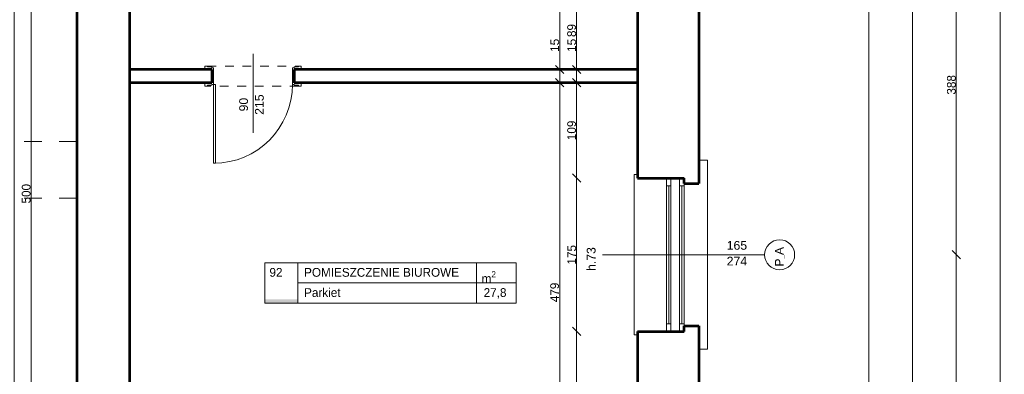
# Model space of a CAD drawing. Header units: inches. Extents: x -21887 to 84279, y -131485 to 67836.
# Tile 143 of 256: x 66647 to 77887, y -36119 to -32070. Entities that reach past the tile are written whole.
import ezdxf

# ---------------------------------------------------------------- set-up
doc = ezdxf.new("R2010")
doc.units = ezdxf.units.IN
doc.header["$MEASUREMENT"] = 0
doc.linetypes.add('Dashed', pattern=[400, 200, -200])
doc.linetypes.add('Dashed copy', pattern=[200, 100, -100])
doc.layers.get('0').update_dxf_attribs({"lineweight": 13})
doc.layers.get('Defpoints').update_dxf_attribs({"lineweight": 13})
for name, color, linetype, lineweight in [('AI_MURY', 7, 'Continuous', 53), ('Dimensioning', 7, 'Continuous', 13), ('DRZWI', 7, 'Continuous', 13), ('dzialowki', 7, 'Continuous', 53), ('OPISY TABELKI', 7, 'Continuous', 13), ('PODCIAGI', 7, 'Continuous', 13)]:
    doc.layers.add(name, color=color, linetype=linetype, lineweight=lineweight)
doc.styles.add('GENERATED_STYLE_7', font='txt')
doc.styles.add('GENERATED_STYLE_8', font='txt')
doc.styles.add('GENERATED_STYLE_9', font='txt')
doc.styles.add('Style-Courier New', font='txt')
doc.dimstyles.new('Dimstyle_4', dxfattribs={"dimtxt": 100, "dimasz": 95, "dimexe": 0, "dimexo": 0, "dimgap": 0.09, "dimtad": 1, "dimdec": 0, "dimlfac": 0.1, "dimzin": 0, "dimdsep": 46, "dimlunit": 5, "dimtxsty": 'GENERATED_STYLE_7', "dimblk": 'ARROWHEAD_6', "dimcen": 0.09, "dimclrd": 161, "dimclre": 161, "dimclrt": 7, "dimadec": 0, "dimazin": 0, "dimtfac": 1, "dimtdec": 0, "dimtmove": 0, "dimatfit": 3, "dimfxl": 0, "dimtolj": 1, "dimtzin": 0, "dimarcsym": 0})

# ---------------------------------------------------------------- blocks, each defined once
blk = doc.blocks.new('ARROWHEAD_6')
at = {"color": 0, "linetype": 'Continuous'}
for p, q in [((0, 0), (-1, 0)), ((-0.5, -0.5), (0.5, 0.5))]:
    blk.add_line(p, q, dxfattribs=at)
blk = doc.blocks.new('*U151')
at = {"layer": 'Defpoints', "color": 0, "linetype": 'Continuous'}
for p in [(72811, -32789), (72811, -32789), (72811, -37579)]:
    blk.add_point(p, dxfattribs=at)
at = {"layer": 'Dimensioning', "color": 161, "linetype": 'Continuous', "lineweight": -2}
blk.add_line((72811, -37484), (72811, -32884), dxfattribs=at)
at = {"layer": 'Dimensioning', "color": 161, "linetype": 'Continuous', "lineweight": -2, "xscale": 95, "yscale": 95, "zscale": 95}
for p, rotation in [((72811, -32789), 90), ((72811, -37579), 270)]:
    blk.add_blockref('ARROWHEAD_6', p, dxfattribs=dict(at, rotation=rotation))
at = {"layer": 'Dimensioning', "color": 7, "linetype": 'Continuous', "insert": (72754, -35184), "char_height": 100, "attachment_point": 5, "rotation": 90, "style": 'GENERATED_STYLE_7'}
blk.add_mtext('479', dxfattribs=at)
blk = doc.blocks.new('*D1827')
at = {"layer": 'Defpoints'}
for p in [(72811, -32789), (72811, -32789), (72811, -35184), (72811, -37579)]:
    blk.add_point(p, dxfattribs=at)
at = {"layer": 'Dimensioning', "color": 161, "linetype": 'Continuous'}
blk.add_blockref('*U151', (0, 0), dxfattribs=at)
blk = doc.blocks.new('*U152')
at = {"layer": 'Defpoints', "color": 0, "linetype": 'Continuous'}
for p in [(72811, -32639), (72811, -32639), (72811, -32789)]:
    blk.add_point(p, dxfattribs=at)
at = {"layer": 'Dimensioning', "color": 161, "linetype": 'Continuous', "lineweight": -2}
for p, q in [((72811, -32544), (72811, -32276)), ((72811, -32789), (72811, -32639)), ((72811, -32884), (72811, -32979))]:
    blk.add_line(p, q, dxfattribs=at)
at = {"layer": 'Dimensioning', "color": 161, "linetype": 'Continuous', "lineweight": -2, "xscale": 95, "yscale": 95, "zscale": 95}
for p, rotation in [((72811, -32639), 270), ((72811, -32789), 90)]:
    blk.add_blockref('ARROWHEAD_6', p, dxfattribs=dict(at, rotation=rotation))
at = {"layer": 'Dimensioning', "color": 7, "linetype": 'Continuous', "insert": (72755, -32363), "char_height": 100, "attachment_point": 5, "rotation": 90, "style": 'GENERATED_STYLE_7'}
blk.add_mtext('15', dxfattribs=at)
blk = doc.blocks.new('*D1828')
at = {"layer": 'Defpoints'}
for p in [(72811, -32363), (72811, -32639), (72811, -32639), (72811, -32789)]:
    blk.add_point(p, dxfattribs=at)
at = {"layer": 'Dimensioning', "color": 161, "linetype": 'Continuous'}
blk.add_blockref('*U152', (0, 0), dxfattribs=at)
blk = doc.blocks.new('*U153')
at = {"layer": 'Defpoints', "color": 0, "linetype": 'Continuous'}
for p in [(72811, -28959), (72811, -28959), (72811, -32639)]:
    blk.add_point(p, dxfattribs=at)
at = {"layer": 'Dimensioning', "color": 161, "linetype": 'Continuous', "lineweight": -2}
blk.add_line((72811, -32544), (72811, -29054), dxfattribs=at)
at = {"layer": 'Dimensioning', "color": 161, "linetype": 'Continuous', "lineweight": -2, "xscale": 95, "yscale": 95, "zscale": 95}
for p, rotation in [((72811, -28959), 90), ((72811, -32639), 270)]:
    blk.add_blockref('ARROWHEAD_6', p, dxfattribs=dict(at, rotation=rotation))
at = {"layer": 'Dimensioning', "color": 7, "linetype": 'Continuous', "insert": (72754, -30799), "char_height": 100, "attachment_point": 5, "rotation": 90, "style": 'GENERATED_STYLE_7'}
blk.add_mtext('368', dxfattribs=at)
blk = doc.blocks.new('*D1829')
at = {"layer": 'Defpoints'}
for p in [(72811, -28959), (72811, -28959), (72811, -30799), (72811, -32639)]:
    blk.add_point(p, dxfattribs=at)
at = {"layer": 'Dimensioning', "color": 161, "linetype": 'Continuous'}
blk.add_blockref('*U153', (0, 0), dxfattribs=at)
blk = doc.blocks.new('*U38')
at = {"layer": 'Defpoints', "color": 0, "linetype": 'Continuous'}
for p in [(71738, -21069), (76339, -21069), (71738, -36799)]:
    blk.add_point(p, dxfattribs=at)
at = {"layer": 'Dimensioning', "color": 161, "linetype": 'Continuous', "lineweight": -2}
for p, q in [((76339, -21069), (76339, -21069)), ((76339, -36704), (76339, -21164)), ((76339, -36799), (76339, -36799))]:
    blk.add_line(p, q, dxfattribs=at)
at = {"layer": 'Dimensioning', "color": 161, "linetype": 'Continuous', "lineweight": -2, "xscale": 95, "yscale": 95, "zscale": 95}
for p, rotation in [((76339, -21069), 90), ((76339, -36799), 270)]:
    blk.add_blockref('ARROWHEAD_6', p, dxfattribs=dict(at, rotation=rotation))
at = {"layer": 'Dimensioning', "color": 7, "linetype": 'Continuous', "insert": (76283, -28934), "char_height": 100, "attachment_point": 5, "rotation": 90, "style": 'GENERATED_STYLE_7'}
blk.add_mtext('1573', dxfattribs=at)
blk = doc.blocks.new('*D2205')
at = {"layer": 'Defpoints'}
for p in [(71738, -21069), (76339, -21069), (76339, -28934), (71738, -36799)]:
    blk.add_point(p, dxfattribs=at)
at = {"layer": 'Dimensioning', "color": 161, "linetype": 'Continuous'}
blk.add_blockref('*U38', (0, 0), dxfattribs=at)
blk = doc.blocks.new('*U62')
at = {"layer": 'Defpoints', "color": 0, "linetype": 'Continuous'}
for p in [(71738, -14059), (76839, -14059), (71738, -43809)]:
    blk.add_point(p, dxfattribs=at)
at = {"layer": 'Dimensioning', "color": 161, "linetype": 'Continuous', "lineweight": -2}
for p, q in [((76839, -14059), (76839, -14059)), ((76839, -43714), (76839, -14154)), ((76839, -43809), (76839, -43809))]:
    blk.add_line(p, q, dxfattribs=at)
at = {"layer": 'Dimensioning', "color": 161, "linetype": 'Continuous', "lineweight": -2, "xscale": 95, "yscale": 95, "zscale": 95}
for p, rotation in [((76839, -14059), 90), ((76839, -43809), 270)]:
    blk.add_blockref('ARROWHEAD_6', p, dxfattribs=dict(at, rotation=rotation))
at = {"layer": 'Dimensioning', "color": 7, "linetype": 'Continuous', "insert": (76783, -28934), "char_height": 100, "attachment_point": 5, "rotation": 90, "style": 'GENERATED_STYLE_7'}
blk.add_mtext('2975', dxfattribs=at)
blk = doc.blocks.new('*D2229')
at = {"layer": 'Defpoints'}
for p in [(71738, -14059), (76839, -14059), (76839, -28934), (71738, -43809)]:
    blk.add_point(p, dxfattribs=at)
at = {"layer": 'Dimensioning', "color": 161, "linetype": 'Continuous'}
blk.add_blockref('*U62', (0, 0), dxfattribs=at)
blk = doc.blocks.new('*U68')
at = {"layer": 'Defpoints', "color": 0, "linetype": 'Continuous'}
for p in [(71688, -34754), (77339, -34754), (71788, -40304)]:
    blk.add_point(p, dxfattribs=at)
at = {"layer": 'Dimensioning', "color": 161, "linetype": 'Continuous', "lineweight": -2}
for p, q in [((77339, -34754), (77339, -34754)), ((77339, -40209), (77339, -34849)), ((77339, -40304), (77339, -40304))]:
    blk.add_line(p, q, dxfattribs=at)
at = {"layer": 'Dimensioning', "color": 161, "linetype": 'Continuous', "lineweight": -2, "xscale": 95, "yscale": 95, "zscale": 95}
for p, rotation in [((77339, -34754), 90), ((77339, -40304), 270)]:
    blk.add_blockref('ARROWHEAD_6', p, dxfattribs=dict(at, rotation=rotation))
at = {"layer": 'Dimensioning', "color": 7, "linetype": 'Continuous', "insert": (77284, -37529), "char_height": 100, "attachment_point": 5, "rotation": 90, "style": 'GENERATED_STYLE_7'}
blk.add_mtext('555', dxfattribs=at)
blk = doc.blocks.new('*D2235')
at = {"layer": 'Defpoints'}
for p in [(71688, -34754), (77339, -34754), (77339, -37529), (71788, -40304)]:
    blk.add_point(p, dxfattribs=at)
at = {"layer": 'Dimensioning', "color": 161, "linetype": 'Continuous'}
blk.add_blockref('*U68', (0, 0), dxfattribs=at)
blk = doc.blocks.new('*U69')
at = {"layer": 'Defpoints', "color": 0, "linetype": 'Continuous'}
for p in [(71688, -30874), (77339, -30874), (71688, -34754)]:
    blk.add_point(p, dxfattribs=at)
at = {"layer": 'Dimensioning', "color": 161, "linetype": 'Continuous', "lineweight": -2}
for p, q in [((77339, -30874), (77339, -30874)), ((77339, -34659), (77339, -30969)), ((77339, -34754), (77339, -34754))]:
    blk.add_line(p, q, dxfattribs=at)
at = {"layer": 'Dimensioning', "color": 161, "linetype": 'Continuous', "lineweight": -2, "xscale": 95, "yscale": 95, "zscale": 95}
for p, rotation in [((77339, -30874), 90), ((77339, -34754), 270)]:
    blk.add_blockref('ARROWHEAD_6', p, dxfattribs=dict(at, rotation=rotation))
at = {"layer": 'Dimensioning', "color": 7, "linetype": 'Continuous', "insert": (77283, -32814), "char_height": 100, "attachment_point": 5, "rotation": 90, "style": 'GENERATED_STYLE_7'}
blk.add_mtext('388', dxfattribs=at)
blk = doc.blocks.new('*D2236')
at = {"layer": 'Defpoints'}
for p in [(71688, -30874), (77339, -30874), (77339, -32814), (71688, -34754)]:
    blk.add_point(p, dxfattribs=at)
at = {"layer": 'Dimensioning', "color": 161, "linetype": 'Continuous'}
blk.add_blockref('*U69', (0, 0), dxfattribs=at)
blk = doc.blocks.new('*U97')
at = {"layer": 'Defpoints', "color": 0, "linetype": 'Continuous'}
for p in [(71738, 62331), (77839, 62331), (71738, -43809)]:
    blk.add_point(p, dxfattribs=at)
at = {"layer": 'Dimensioning', "color": 161, "linetype": 'Continuous', "lineweight": -2}
for p, q in [((77839, 62331), (77839, 62331)), ((77839, -43714), (77839, 62236)), ((77839, -43809), (77839, -43809))]:
    blk.add_line(p, q, dxfattribs=at)
at = {"layer": 'Dimensioning', "color": 161, "linetype": 'Continuous', "lineweight": -2, "xscale": 95, "yscale": 95, "zscale": 95}
for p, rotation in [((77839, 62331), 90), ((77839, -43809), 270)]:
    blk.add_blockref('ARROWHEAD_6', p, dxfattribs=dict(at, rotation=rotation))
at = {"layer": 'Dimensioning', "color": 7, "linetype": 'Continuous', "insert": (77783, 9261), "char_height": 100, "attachment_point": 5, "rotation": 90, "style": 'GENERATED_STYLE_7'}
blk.add_mtext('10614', dxfattribs=at)
blk = doc.blocks.new('*D2264')
at = {"layer": 'Defpoints'}
for p in [(71738, 62331), (77839, 62331), (77839, 9261), (71738, -43809)]:
    blk.add_point(p, dxfattribs=at)
at = {"layer": 'Dimensioning', "color": 161, "linetype": 'Continuous'}
blk.add_blockref('*U97', (0, 0), dxfattribs=at)
blk = doc.blocks.new('*U324')
at = {"layer": 'Defpoints', "color": 0, "linetype": 'Continuous'}
for p in [(66583, -14909), (67301, -14909), (67301, -36559)]:
    blk.add_point(p, dxfattribs=at)
at = {"layer": 'Dimensioning', "color": 161, "linetype": 'Continuous', "lineweight": -2}
for p, q in [((66583, -14909), (66583, -14909)), ((66583, -36464), (66583, -15004)), ((66583, -36559), (66583, -36559))]:
    blk.add_line(p, q, dxfattribs=at)
at = {"layer": 'Dimensioning', "color": 161, "linetype": 'Continuous', "lineweight": -2, "xscale": 95, "yscale": 95, "zscale": 95}
for p, rotation in [((66583, -14909), 90), ((66583, -36559), 270)]:
    blk.add_blockref('ARROWHEAD_6', p, dxfattribs=dict(at, rotation=rotation))
at = {"layer": 'Dimensioning', "color": 7, "linetype": 'Continuous', "insert": (66527, -25734), "char_height": 100, "attachment_point": 5, "rotation": 90, "style": 'GENERATED_STYLE_7'}
blk.add_mtext('2165', dxfattribs=at)
blk = doc.blocks.new('*D2265')
at = {"layer": 'Defpoints'}
for p in [(66583, -14909), (67301, -14909), (66583, -25734), (67301, -36559)]:
    blk.add_point(p, dxfattribs=at)
at = {"layer": 'Dimensioning', "color": 161, "linetype": 'Continuous'}
blk.add_blockref('*U324', (0, 0), dxfattribs=at)
blk = doc.blocks.new('*U576')
at = {"layer": 'Defpoints', "color": 0, "linetype": 'Continuous'}
for p in [(73005, -35629), (74231, -35629), (73701, -37579)]:
    blk.add_point(p, dxfattribs=at)
at = {"layer": 'Dimensioning', "color": 161, "linetype": 'Continuous', "lineweight": -2}
for p, q in [((73005, -35629), (73005, -35629)), ((73005, -37484), (73005, -35724)), ((73005, -37579), (73005, -37579))]:
    blk.add_line(p, q, dxfattribs=at)
at = {"layer": 'Dimensioning', "color": 161, "linetype": 'Continuous', "lineweight": -2, "xscale": 95, "yscale": 95, "zscale": 95}
for p, rotation in [((73005, -35629), 90), ((73005, -37579), 270)]:
    blk.add_blockref('ARROWHEAD_6', p, dxfattribs=dict(at, rotation=rotation))
at = {"layer": 'Dimensioning', "color": 7, "linetype": 'Continuous', "insert": (72948, -36604), "char_height": 100, "attachment_point": 5, "rotation": 90, "style": 'GENERATED_STYLE_7'}
blk.add_mtext('195', dxfattribs=at)
blk = doc.blocks.new('*D2800')
at = {"layer": 'Defpoints'}
for p in [(73005, -35629), (74231, -35629), (73005, -36604), (73701, -37579)]:
    blk.add_point(p, dxfattribs=at)
at = {"layer": 'Dimensioning', "color": 161, "linetype": 'Continuous'}
blk.add_blockref('*U576', (0, 0), dxfattribs=at)
blk = doc.blocks.new('*U577')
at = {"layer": 'Defpoints', "color": 0, "linetype": 'Continuous'}
for p in [(73005, -33879), (74231, -33879), (74231, -35629)]:
    blk.add_point(p, dxfattribs=at)
at = {"layer": 'Dimensioning', "color": 161, "linetype": 'Continuous', "lineweight": -2}
for p, q in [((73005, -33879), (73005, -33879)), ((73005, -35534), (73005, -33974)), ((73005, -35629), (73005, -35629))]:
    blk.add_line(p, q, dxfattribs=at)
at = {"layer": 'Dimensioning', "color": 161, "linetype": 'Continuous', "lineweight": -2, "xscale": 95, "yscale": 95, "zscale": 95}
for p, rotation in [((73005, -33879), 90), ((73005, -35629), 270)]:
    blk.add_blockref('ARROWHEAD_6', p, dxfattribs=dict(at, rotation=rotation))
at = {"layer": 'Dimensioning', "color": 7, "linetype": 'Continuous', "insert": (72949, -34754), "char_height": 100, "attachment_point": 5, "rotation": 90, "style": 'GENERATED_STYLE_7'}
blk.add_mtext('175', dxfattribs=at)
blk = doc.blocks.new('*D2801')
at = {"layer": 'Defpoints'}
for p in [(73005, -33879), (74231, -33879), (73005, -34754), (74231, -35629)]:
    blk.add_point(p, dxfattribs=at)
at = {"layer": 'Dimensioning', "color": 161, "linetype": 'Continuous'}
blk.add_blockref('*U577', (0, 0), dxfattribs=at)
blk = doc.blocks.new('*U578')
at = {"layer": 'Defpoints', "color": 0, "linetype": 'Continuous'}
for p in [(73005, -32789), (73701, -32789), (74231, -33879)]:
    blk.add_point(p, dxfattribs=at)
at = {"layer": 'Dimensioning', "color": 161, "linetype": 'Continuous', "lineweight": -2}
for p, q in [((73005, -32789), (73005, -32789)), ((73005, -33784), (73005, -32884)), ((73005, -33879), (73005, -33879))]:
    blk.add_line(p, q, dxfattribs=at)
at = {"layer": 'Dimensioning', "color": 161, "linetype": 'Continuous', "lineweight": -2, "xscale": 95, "yscale": 95, "zscale": 95}
for p, rotation in [((73005, -32789), 90), ((73005, -33879), 270)]:
    blk.add_blockref('ARROWHEAD_6', p, dxfattribs=dict(at, rotation=rotation))
at = {"layer": 'Dimensioning', "color": 7, "linetype": 'Continuous', "insert": (72948, -33334), "char_height": 100, "attachment_point": 5, "rotation": 90, "style": 'GENERATED_STYLE_7'}
blk.add_mtext('109', dxfattribs=at)
blk = doc.blocks.new('*D2802')
at = {"layer": 'Defpoints'}
for p in [(73005, -32789), (73701, -32789), (73005, -33334), (74231, -33879)]:
    blk.add_point(p, dxfattribs=at)
at = {"layer": 'Dimensioning', "color": 161, "linetype": 'Continuous'}
blk.add_blockref('*U578', (0, 0), dxfattribs=at)
blk = doc.blocks.new('*U579')
at = {"layer": 'Defpoints', "color": 0, "linetype": 'Continuous'}
for p in [(73005, -32639), (73701, -32639), (73701, -32789)]:
    blk.add_point(p, dxfattribs=at)
at = {"layer": 'Dimensioning', "color": 161, "linetype": 'Continuous', "lineweight": -2}
for p, q in [((73005, -32544), (73005, -32276)), ((73005, -32639), (73005, -32639)), ((73005, -32789), (73005, -32639)), ((73005, -32789), (73005, -32789)), ((73005, -32884), (73005, -32979))]:
    blk.add_line(p, q, dxfattribs=at)
at = {"layer": 'Dimensioning', "color": 161, "linetype": 'Continuous', "lineweight": -2, "xscale": 95, "yscale": 95, "zscale": 95}
for p, rotation in [((73005, -32639), 270), ((73005, -32789), 90)]:
    blk.add_blockref('ARROWHEAD_6', p, dxfattribs=dict(at, rotation=rotation))
at = {"layer": 'Dimensioning', "color": 7, "linetype": 'Continuous', "insert": (72949, -32363), "char_height": 100, "attachment_point": 5, "rotation": 90, "style": 'GENERATED_STYLE_7'}
blk.add_mtext('15', dxfattribs=at)
blk = doc.blocks.new('*D2803')
at = {"layer": 'Defpoints'}
for p in [(73005, -32363), (73005, -32639), (73701, -32639), (73701, -32789)]:
    blk.add_point(p, dxfattribs=at)
at = {"layer": 'Dimensioning', "color": 161, "linetype": 'Continuous'}
blk.add_blockref('*U579', (0, 0), dxfattribs=at)
blk = doc.blocks.new('*U580')
at = {"layer": 'Defpoints', "color": 0, "linetype": 'Continuous'}
for p in [(73005, -31749), (74231, -31749), (73701, -32639)]:
    blk.add_point(p, dxfattribs=at)
at = {"layer": 'Dimensioning', "color": 161, "linetype": 'Continuous', "lineweight": -2}
for p, q in [((73005, -31749), (73005, -31749)), ((73005, -32544), (73005, -31844)), ((73005, -32639), (73005, -32639))]:
    blk.add_line(p, q, dxfattribs=at)
at = {"layer": 'Dimensioning', "color": 161, "linetype": 'Continuous', "lineweight": -2, "xscale": 95, "yscale": 95, "zscale": 95}
for p, rotation in [((73005, -31749), 90), ((73005, -32639), 270)]:
    blk.add_blockref('ARROWHEAD_6', p, dxfattribs=dict(at, rotation=rotation))
at = {"layer": 'Dimensioning', "color": 7, "linetype": 'Continuous', "insert": (72948, -32194), "char_height": 100, "attachment_point": 5, "rotation": 90, "style": 'GENERATED_STYLE_7'}
blk.add_mtext('89', dxfattribs=at)
blk = doc.blocks.new('*D2804')
at = {"layer": 'Defpoints'}
for p in [(73005, -31749), (74231, -31749), (73005, -32194), (73701, -32639)]:
    blk.add_point(p, dxfattribs=at)
at = {"layer": 'Dimensioning', "color": 161, "linetype": 'Continuous'}
blk.add_blockref('*U580', (0, 0), dxfattribs=at)
blk = doc.blocks.new('*U622')
at = {"layer": 'Defpoints', "color": 0, "linetype": 'Continuous'}
for p in [(66777, -31554), (67301, -31554), (67301, -36559)]:
    blk.add_point(p, dxfattribs=at)
at = {"layer": 'Dimensioning', "color": 161, "linetype": 'Continuous', "lineweight": -2}
for p, q in [((66777, -31554), (66777, -31554)), ((66777, -36464), (66777, -31649)), ((66777, -36559), (66777, -36559))]:
    blk.add_line(p, q, dxfattribs=at)
at = {"layer": 'Dimensioning', "color": 161, "linetype": 'Continuous', "lineweight": -2, "xscale": 95, "yscale": 95, "zscale": 95}
for p, rotation in [((66777, -31554), 90), ((66777, -36559), 270)]:
    blk.add_blockref('ARROWHEAD_6', p, dxfattribs=dict(at, rotation=rotation))
at = {"layer": 'Dimensioning', "color": 7, "linetype": 'Continuous', "insert": (66721, -34057), "char_height": 100, "attachment_point": 5, "rotation": 90, "style": 'GENERATED_STYLE_7'}
blk.add_mtext('500', dxfattribs=at)
blk = doc.blocks.new('*D2846')
at = {"layer": 'Defpoints'}
for p in [(66777, -31554), (67301, -31554), (66777, -34057), (67301, -36559)]:
    blk.add_point(p, dxfattribs=at)
at = {"layer": 'Dimensioning', "color": 161, "linetype": 'Continuous'}
blk.add_blockref('*U622', (0, 0), dxfattribs=at)

msp = doc.modelspace()

# ---------------------------------------------------------------- hatches: boundary and pattern name
at = {"layer": 'OPISY TABELKI', "extrusion": (0, 0, -1)}
msp.add_hatch(color=7, dxfattribs=at).paths.add_polyline_path([(-69821.7, -35306.3), (-69821.7, -35264.1), (-69445.3, -35264.1), (-69445.3, -35306.3)], flags=16)

# ---------------------------------------------------------------- linework, layer by layer
at = {"layer": 'AI_MURY', "color": 7, "linetype": 'Continuous'}
for p, q in [((67900.5, -31349.3), (67900.5, -38089.3)), ((67300.5, -31554.3), (67300.5, -36559.3)), ((74400.5, -31686.8), (74400.5, -33941.8)), ((73700.5, -31749.3), (73700.5, -33879.3)), ((73700.5, -33879.3), (74230.5, -33879.3)), ((74230.5, -33941.8), (74230.5, -33879.3)), ((74230.5, -33941.8), (74400.5, -33941.8)), ((73700.5, -35629.3), (74230.5, -35629.3)), ((73700.5, -35629.3), (73700.5, -39429.3)), ((74230.5, -35629.3), (74230.5, -35566.8)), ((74230.5, -35566.8), (74400.5, -35566.8)), ((74400.5, -35566.8), (74400.5, -36799.3))]:
    msp.add_line(p, q, dxfattribs=at)
at = {"layer": 'DRZWI', "color": 251, "linetype": 'Continuous'}
for p, q in [((74500.5, -33675.4), (74400.5, -33675.4)), ((74500.5, -35833.2), (74500.5, -33675.4)), ((73660.5, -35669.3), (73660.5, -33839.3)), ((73700.5, -33839.3), (73660.5, -33839.3)), ((73700.5, -35669.3), (73660.5, -35669.3)), ((74500.5, -35833.2), (74400.5, -35833.2))]:
    msp.add_line(p, q, dxfattribs=at)
at = {"layer": 'DRZWI', "color": 220, "linetype": 'Continuous'}
for p, q in [((74030.5, -33966.8), (74030.5, -33879.3)), ((74080.5, -33966.8), (74080.5, -33879.3)), ((74180.5, -33966.8), (74180.5, -33879.3)), ((74230.5, -33966.8), (74230.5, -33941.8)), ((74030.5, -33966.8), (74080.5, -33966.8)), ((74030.5, -35541.8), (74030.5, -33966.8)), ((74055.5, -35541.8), (74055.5, -33966.8)), ((74080.5, -35541.8), (74080.5, -33966.8)), ((74180.5, -33966.8), (74230.5, -33966.8)), ((74180.5, -35541.8), (74180.5, -33966.8)), ((74205.5, -35541.8), (74205.5, -33966.8)), ((74230.5, -35541.8), (74230.5, -33966.8)), ((75150.9, -34754.3), (73300.1, -34754.3)), ((74030.5, -35541.8), (74030.5, -35629.3)), ((74030.5, -35541.8), (74080.5, -35541.8)), ((74080.5, -35541.8), (74080.5, -35629.3)), ((74180.5, -35541.8), (74180.5, -35629.3)), ((74180.5, -35541.8), (74230.5, -35541.8)), ((74230.5, -35541.8), (74230.5, -35566.8))]:
    msp.add_line(p, q, dxfattribs=at)
msp.add_circle((75322.2, -34754.2), 171.3, dxfattribs=at)
at = {"layer": 'dzialowki', "color": 12, "linetype": 'Continuous'}
for p, q in [((68840.5, -32639.3), (67900.5, -32639.3)), ((68840.5, -32639.3), (68840.5, -32789.3)), ((73700.5, -32639.3), (69780.5, -32639.3)), ((69780.5, -32639.3), (69780.5, -32789.3)), ((68840.5, -32789.3), (67900.5, -32789.3)), ((73700.5, -32789.3), (69780.5, -32789.3))]:
    msp.add_line(p, q, dxfattribs=at)
at = {"layer": 'OPISY TABELKI', "color": 7, "linetype": 'Continuous'}
for p, q in [((69445.3, -34845.5), (72315, -34845.5)), ((69445.3, -34845.5), (69445.3, -35306.3)), ((69821.7, -34845.5), (69821.7, -35306.3)), ((71861, -34845.5), (71861, -35306.3)), ((72315, -34845.5), (72315, -35306.3)), ((69821.7, -35075.9), (72315, -35075.9)), ((69445.3, -35306.3), (72315, -35306.3))]:
    msp.add_line(p, q, dxfattribs=at)
at = {"layer": 'PODCIAGI', "color": 5, "linetype": 'Continuous'}
for p, q in [((69310.5, -32460.6), (69310.5, -33360.6)), ((68760.5, -32599.3), (68760.5, -32639.3)), ((68790.5, -32599.3), (68760.5, -32599.3)), ((68790.5, -32599.3), (68790.5, -32609.3)), ((68840.5, -32609.3), (68790.5, -32609.3)), ((68840.5, -32609.3), (68840.5, -32619.3)), ((68840.5, -32619.3), (68860.5, -32619.3)), ((68860.5, -32809.3), (68860.5, -32619.3)), ((69760.5, -32809.3), (69760.5, -32619.3)), ((69780.5, -32619.3), (69760.5, -32619.3)), ((69780.5, -32609.3), (69780.5, -32619.3)), ((69780.5, -32609.3), (69830.5, -32609.3)), ((69830.5, -32599.3), (69830.5, -32609.3)), ((69830.5, -32599.3), (69860.5, -32599.3)), ((69860.5, -32599.3), (69860.5, -32639.3)), ((68760.5, -32829.3), (68760.5, -32789.3)), ((68840.5, -32819.3), (68790.5, -32819.3)), ((68790.5, -32829.3), (68790.5, -32819.3)), ((68840.5, -32809.3), (68860.5, -32809.3)), ((68840.5, -32819.3), (68840.5, -32809.3)), ((68880.5, -32809.3), (68860.5, -32809.3)), ((68860.5, -33709.3), (68860.5, -32809.3)), ((68880.5, -33709.3), (68880.5, -32809.3)), ((69780.5, -32809.3), (69760.5, -32809.3)), ((69780.5, -32819.3), (69780.5, -32809.3)), ((69780.5, -32819.3), (69830.5, -32819.3)), ((69830.5, -32829.3), (69830.5, -32819.3)), ((69860.5, -32829.3), (69860.5, -32789.3)), ((68790.5, -32829.3), (68760.5, -32829.3)), ((69830.5, -32829.3), (69860.5, -32829.3)), ((68880.5, -33709.3), (68860.5, -33709.3))]:
    msp.add_line(p, q, dxfattribs=at)
at = {"layer": 'PODCIAGI', "color": 5, "linetype": 'Dashed copy'}
for p, q in [((68790.5, -32599.3), (69830.5, -32599.3)), ((69830.5, -32829.3), (68790.5, -32829.3))]:
    msp.add_line(p, q, dxfattribs=at)
at = {"layer": 'PODCIAGI', "color": 7, "linetype": 'Dashed'}
for p, q in [((67298.4, -33459.3), (64848.4, -33459.3)), ((67298.4, -34109.3), (64848.4, -34109.3))]:
    msp.add_line(p, q, dxfattribs=at)
at = {"layer": 'PODCIAGI', "color": 7, "linetype": 'Continuous'}
msp.add_arc((68860.5, -32809.3), 900, 270, 0, dxfattribs=at)

# ---------------------------------------------------------------- texts
at = {"layer": 'DRZWI', "color": 220, "insert": (74717.8, -34596.7), "char_height": 100, "width": 355.178, "attachment_point": 1, "line_spacing_factor": 1.079079, "style": 'GENERATED_STYLE_7'}
msp.add_mtext('\\fArial|b0|i0|c238|p39;165\\P274', dxfattribs=at)
at = {"layer": 'DRZWI', "color": 220, "char_height": 100, "attachment_point": 1, "rotation": 90, "style": 'GENERATED_STYLE_7'}
for s, insert, width in [('\\fArial|b0|i0|c238|p39;h.73', (73120.5, -34939.3), 460.863), ('\\fArial|b0|i0|c238|p39;P\\H50.000000;_\\H100.000000;A', (75268.6, -34889.6), 460.117)]:
    msp.add_mtext(s, dxfattribs=dict(at, insert=insert, width=width))
at = {"layer": 'OPISY TABELKI', "color": 7, "char_height": 100, "attachment_point": 1}
for s, insert, width, style in [('92', (69497.9, -34905), 323.775, 'GENERATED_STYLE_8'), ('POMIESZCZENIE BIUROWE ', (69893.6, -34905), 2409.415, 'GENERATED_STYLE_9'), ('\\A1;m\\H70.000000;\\S2^  ;', (71919.9, -34941.6), 323.775, 'GENERATED_STYLE_9'), ('Parkiet  ', (69893.6, -35135.4), 2409.415, 'GENERATED_STYLE_9'), ('27,8     ', (71943.5, -35135.4), 424.969, 'GENERATED_STYLE_9')]:
    msp.add_mtext(s, dxfattribs=dict(at, insert=insert, width=width, style=style))
at = {"layer": 'PODCIAGI', "color": 5, "insert": (69152.9, -33039.8), "char_height": 100, "width": 704.483, "attachment_point": 2, "rotation": 90, "line_spacing_factor": 1.079165, "style": 'GENERATED_STYLE_7'}
msp.add_mtext('\\fArial|b0|i0|c238|p39;90\\P215', dxfattribs=at)

# ---------------------------------------------------------------- dimensions: what is measured, and where the dimension line sits
at = {"layer": 'Dimensioning', "color": 161, "linetype": 'Continuous'}
for base, p1, p2, picture, middle in [((77839.4, 62330.7), (71738, -43809.3), (71738, 62330.7), '*D2264', (77839.4, 9260.7)), ((76839.4, -14059.3), (71738, -43809.3), (71738, -14059.3), '*D2229', (76839.4, -28934.3)), ((66582.8, -14909.3), (67300.5, -36559.3), (67300.5, -14909.3), '*D2265', (66582.8, -25734.3)), ((76339.4, -21069.3), (71738, -36799.3), (71738, -21069.3), '*D2205', (76339.4, -28934.3)), ((72810.5, -28959.3), (72810.5, -32639.3), (72810.5, -28959.3), '*D1829', (72810.5, -30799.3)), ((77339.4, -30874.3), (71688, -34754.3), (71688, -30874.3), '*D2236', (77339.4, -32814.3)), ((66776.9197759, -31554.2868952), (67300.5180538, -36559.2868952), (67300.5180538, -31554.2868952), '*D2846', (66776.9197759, -34056.7868952)), ((73004.6, -31749.3), (73700.5, -32639.3), (74230.5, -31749.3), '*D2804', (73004.6, -32194.3)), ((72810.5, -32639.3), (72810.5, -32789.3), (72810.5, -32639.3), '*D1828', (72810.5, -32362.6)), ((73004.6, -32639.3), (73700.5, -32789.3), (73700.5, -32639.3), '*D2803', (73004.6, -32362.6)), ((72810.5, -32789.3), (72810.5, -37579.3), (72810.5, -32789.3), '*D1827', (72810.5, -35184.3)), ((73004.6, -32789.3), (74230.5, -33879.3), (73700.5, -32789.3), '*D2802', (73004.6, -33334.3)), ((73004.6, -33879.3), (74230.5, -35629.3), (74230.5, -33879.3), '*D2801', (73004.6, -34754.3)), ((77339.4, -34754.3), (71788, -40304.3), (71688, -34754.3), '*D2235', (77339.4, -37529.3)), ((73004.6, -35629.3), (73700.5, -37579.3), (74230.5, -35629.3), '*D2800', (73004.6, -36604.3))]:
    dim = msp.add_linear_dim(base=base, p1=p1, p2=p2, angle=90, dimstyle='Dimstyle_4', override={"dimtxsty": 'Style-Courier New', "dimclrd": 0, "dimclre": 161, "dimlwe": 0}, dxfattribs=at)
    dim.commit()
    dim.dimension.update_dxf_attribs({"geometry": picture, "text_midpoint": middle, "dimtype": 128})

doc.saveas('drawing.dxf')
